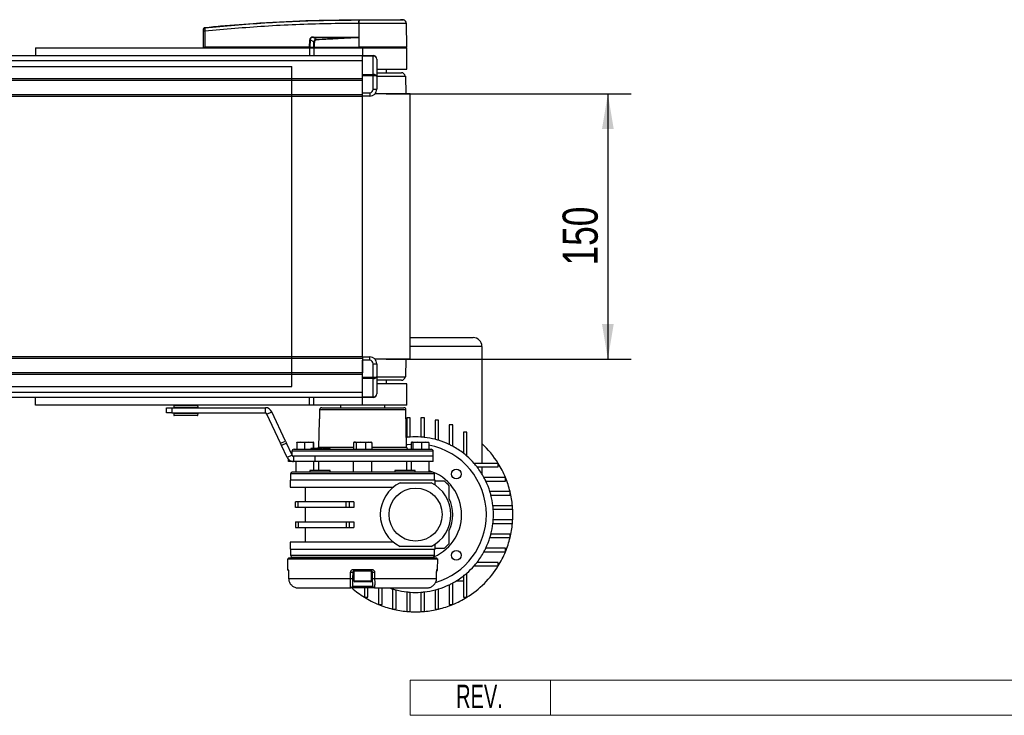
# Model space of a CAD drawing. Header units: millimetres. Extents: x 0 to 420, y 0 to 297.
# Tile 5 of 19: x 182 to 266, y 66 to 126. Entities that reach past the tile are written whole.
import ezdxf
from ezdxf.enums import TextEntityAlignment as Align

# ---------------------------------------------------------------- set-up
doc = ezdxf.new("R2010")
doc.units = ezdxf.units.MM
doc.layers.add('CARTIGLIO', color=140, linetype='Continuous')
doc.layers.add('QUOTE', color=174, linetype='Continuous')
doc.styles.add('SLDTEXTSTYLE0', font='TXT', dxfattribs={"width": 0.638298})
doc.styles.add('SLDTEXTSTYLE3', font='TXT', dxfattribs={"width": 0.75})
doc.dimstyles.new('SLDDIMSTYLE0', dxfattribs={"dimtxt": 3, "dimasz": 3, "dimexe": 0, "dimexo": 0.0625, "dimgap": 0.75, "dimtad": 1, "dimlfac": 6.621921, "dimrnd": 1e-09, "dimzin": 12, "dimdsep": 46, "dimtxsty": 'SLDTEXTSTYLE3', "dimsah": 1, "dimcen": 0.09, "dimadec": 0, "dimazin": 3, "dimtfac": 1, "dimtdec": 3, "dimtofl": 0, "dimtmove": 0, "dimatfit": 3, "dimfxl": 0, "dimfrac": 2, "dimtolj": 1, "dimtzin": 12, "dimarcsym": 0})

# ---------------------------------------------------------------- blocks, each defined once
blk = doc.blocks.new('SW_NOTE_0_27')
at = {"layer": 'CARTIGLIO', "color": 0, "insert": (2.34, 2.578), "char_height": 2, "attachment_point": 2, "style": 'SLDTEXTSTYLE0'}
blk.add_mtext('REV.', dxfattribs=at)
blk = doc.blocks.new('Cartiglio ALUSIC')
at = {"color": 161, "linetype": 'Continuous', "lineweight": 18}
for p, q in [((113.971, 150.999), (113.971, 153.999)), ((113.971, 153.999), (313.621, 153.999)), ((125.971, 153.999), (125.971, 150.999)), ((113.971, 150.999), (313.621, 150.999))]:
    blk.add_line(p, q, dxfattribs=at)
at = {"layer": 'CARTIGLIO', "color": 140}
blk.add_blockref('SW_NOTE_0_27', (117.568, 151.037), dxfattribs=at)
at = {"layer": 'CARTIGLIO', "color": 140, "style": 'SLDTEXTSTYLE0', "width": 0.638298}
for tag, height, p in [('AUTOATTR1', 3.5, (223.449, 133.7)), ('AUTOATTR2', 3.5, (221.929, 127.422)), ('AUTOATTR11', 3.5, (222.862, 121.411)), ('AUTOATTR8', 4, (219.244, 110.003)), ('AUTOATTR9', 4, (218.122, 100.423)), ('AUTOATTR0', 4, (249.033, 100.312))]:
    blk.add_attdef(tag, text='', height=height, dxfattribs=at).set_placement(p, align=Align.TOP_CENTER)
at = {"layer": 'CARTIGLIO', "color": 140}
for tag in ['AUTOATTR13', 'AUTOATTR12', 'AUTOATTR10', 'AUTOATTR7', 'AUTOATTR6', 'AUTOATTR5', 'AUTOATTR4', 'AUTOATTR3']:
    blk.add_attdef(tag, (0, 0), '', height=4, dxfattribs=at)
blk = doc.blocks.new('_D_2')
at = {"layer": 'QUOTE'}
for p, q in [((213.127, 119.258), (234.079, 119.258)), ((232.079, 119.258), (232.079, 96.606)), ((213.127, 96.606), (234.079, 96.606))]:
    blk.add_line(p, q, dxfattribs=at)
for points in [[(232.079, 119.258), (231.579, 116.258), (232.579, 116.258)], [(232.079, 96.606), (232.579, 99.606), (231.579, 99.606)]]:
    blk.add_solid(points, dxfattribs=at)
at = {"layer": 'QUOTE', "insert": (228.212, 104.607), "char_height": 3, "attachment_point": 1, "rotation": 90, "style": 'SLDTEXTSTYLE3'}
blk.add_mtext('150', dxfattribs=at)

msp = doc.modelspace()

# ---------------------------------------------------------------- linework, layer by layer
at = {"color": 7, "linetype": 'Continuous', "lineweight": 25}
for p, q in [((210.8119, 125.6008), (210.8121, 125.6008)), ((214.6143, 125.58), (214.3517, 125.6008)), ((197.5368, 123.2601), (197.5486, 124.6123)), ((197.6592, 124.6123), (197.6474, 123.2601)), ((197.6589, 124.9322), (197.6588, 124.9322)), ((210.8117, 125.2824), (210.7872, 125.2824)), ((210.8117, 125.2824), (210.8102, 123.2601)), ((214.902, 123.2601), (214.8844, 125.2823)), ((206.605, 123.2601), (206.6074, 123.8697)), ((206.6356, 123.8697), (206.6332, 123.2601)), ((206.9542, 123.7041), (206.6356, 123.8697)), ((206.937, 124.0778), (207.2025, 123.9398)), ((210.4809, 124.0778), (206.937, 124.0778)), ((206.9389, 124.1168), (210.4828, 124.1168)), ((210.8022, 124.0986), (210.8022, 124.0903)), ((210.8022, 124.0903), (210.8095, 123.2601)), ((183.1898, 123.1846), (183.1898, 122.5368)), ((183.1898, 123.1846), (206.5969, 123.1846)), ((197.5368, 123.2601), (197.6474, 123.2601)), ((197.6103, 123.2601), (197.6116, 123.1846)), ((206.605, 123.2601), (197.6474, 123.2601)), ((197.653, 123.2601), (197.6531, 123.1846)), ((206.5969, 123.1846), (206.5969, 122.5368)), ((206.5969, 123.1846), (206.9745, 123.1846)), ((206.6332, 123.2601), (206.605, 123.2601)), ((206.6109, 123.2601), (206.611, 123.1846)), ((206.6332, 123.2601), (206.9699, 123.2601)), ((206.6854, 123.2601), (206.6863, 123.1846)), ((206.9745, 123.1846), (206.9745, 122.5368)), ((206.9745, 123.1846), (211.1274, 123.1846)), ((206.9814, 123.2601), (210.8095, 123.2601)), ((207.0051, 123.2601), (207.0057, 123.1846)), ((210.8102, 123.2601), (210.8095, 123.2601)), ((214.902, 123.2601), (210.8102, 123.2601)), ((210.8133, 123.2601), (210.8133, 123.1846)), ((211.1274, 123.1846), (214.9027, 123.1846)), ((211.1274, 123.1846), (211.1274, 122.5368)), ((214.8272, 123.1846), (214.8285, 123.2601)), ((214.9027, 121.3724), (214.9027, 123.1846)), ((60.1138, 122.1232), (211.1274, 122.1232)), ((154.7504, 122.5368), (211.1274, 122.5368)), ((211.1274, 122.5368), (212.0334, 122.5368)), ((211.1274, 122.4925), (211.1274, 122.5368)), ((212.0334, 122.4925), (211.1274, 122.4925)), ((211.1274, 120.9199), (211.1274, 122.4925)), ((212.0334, 122.5368), (212.0334, 122.4925)), ((212.0334, 120.9199), (212.0334, 122.4925)), ((212.3355, 122.2348), (212.3355, 120.7505)), ((212.3506, 121.3724), (214.9027, 121.3724)), ((213.166, 121.0704), (213.166, 121.3724)), ((60.1138, 120.5736), (211.1274, 120.5736)), ((60.1138, 120.4226), (211.1274, 120.4226)), ((211.1274, 120.9199), (212.0334, 120.9199)), ((211.1274, 120.8131), (211.1274, 120.9199)), ((212.0334, 120.8131), (211.1274, 120.8131)), ((211.1274, 119.3655), (211.1274, 120.8131)), ((211.1274, 119.2145), (211.1274, 120.4226)), ((212.0334, 120.9199), (212.0334, 120.8131)), ((212.0334, 119.6675), (212.0334, 120.8131)), ((212.3355, 121.0704), (214.4497, 121.0704)), ((212.3355, 120.7684), (214.8272, 120.7684)), ((212.3355, 120.7505), (212.3355, 119.6675)), ((214.845, 119.2582), (214.8272, 120.7684)), ((212.0334, 119.6675), (212.3355, 119.6675)), ((60.1138, 119.2145), (211.1274, 119.2145)), ((60.1138, 119.0635), (211.1274, 119.0635)), ((211.1274, 119.3655), (211.7314, 119.3655)), ((211.1274, 119.0635), (211.1274, 119.2145)), ((211.7314, 119.0635), (211.1274, 119.0635)), ((211.1274, 96.8009), (211.1274, 119.0635)), ((211.7314, 119.3655), (211.7314, 119.0635)), ((215.2047, 119.2582), (212.1757, 119.2582)), ((215.2047, 96.6062), (215.2047, 119.2582)), ((215.2047, 98.4478), (220.5657, 98.4478)), ((221.3208, 97.6927), (215.2047, 97.6927)), ((221.3208, 97.6927), (221.3208, 87.6956)), ((211.1274, 96.8009), (60.1138, 96.8009)), ((211.1274, 96.8009), (211.7314, 96.8009)), ((211.1274, 96.8009), (211.1274, 96.6499)), ((211.7314, 96.4989), (211.7314, 96.8009)), ((211.1274, 96.6499), (60.1138, 96.6499)), ((211.1274, 96.6499), (211.1274, 95.4418)), ((211.7314, 96.4989), (211.1274, 96.4989)), ((211.1274, 95.0513), (211.1274, 96.4989)), ((212.0334, 95.0513), (212.0334, 96.1969)), ((212.0334, 96.1969), (212.3355, 96.1969)), ((215.2047, 96.6062), (212.1757, 96.6062)), ((212.3355, 96.1969), (212.3355, 95.1139)), ((214.8272, 95.096), (214.845, 96.6062)), ((211.1274, 95.4418), (60.1138, 95.4418)), ((211.1274, 95.2908), (60.1138, 95.2908)), ((211.1274, 95.0513), (212.0334, 95.0513)), ((211.1274, 94.9445), (211.1274, 95.0513)), ((212.0334, 95.0513), (212.0334, 94.9445)), ((212.3355, 95.1139), (212.3355, 93.6297)), ((212.3355, 95.096), (214.8272, 95.096)), ((212.0334, 94.9445), (211.1274, 94.9445)), ((211.1274, 93.3719), (211.1274, 94.9445)), ((212.0334, 93.3719), (212.0334, 94.9445)), ((214.4497, 94.794), (212.3355, 94.794)), ((214.9027, 94.492), (212.3506, 94.492)), ((213.166, 94.492), (213.166, 94.794)), ((214.9027, 92.6798), (214.9027, 94.492)), ((211.1274, 93.7412), (60.1138, 93.7412)), ((211.1274, 93.3719), (212.0334, 93.3719)), ((211.1274, 93.3276), (211.1274, 93.3719)), ((212.0334, 93.3719), (212.0334, 93.3276)), ((211.1274, 93.3276), (155.3815, 93.3276)), ((183.1898, 92.6798), (183.1898, 93.3276)), ((206.5969, 92.6798), (183.1898, 92.6798)), ((189.0007, 92.6798), (189.0007, 92.6761)), ((190.2072, 92.6761), (190.2072, 92.6798)), ((194.9996, 92.6512), (194.9913, 92.4926)), ((195.0163, 92.6512), (194.9996, 92.6512)), ((197.0636, 92.6512), (195.0163, 92.6512)), ((197.0719, 92.4926), (197.0636, 92.6512)), ((206.5969, 92.6798), (206.5969, 93.3276)), ((206.9745, 92.6798), (206.5969, 92.6798)), ((206.9745, 92.6798), (206.9745, 93.3276)), ((211.1274, 92.6798), (206.9745, 92.6798)), ((209.2397, 92.6798), (209.2397, 92.4526)), ((212.0334, 93.3276), (211.1274, 93.3276)), ((211.1274, 92.6798), (211.1274, 93.3276)), ((214.9027, 92.6798), (211.1274, 92.6798)), ((213.015, 92.4526), (213.015, 92.6798)), ((194.3705, 92.0003), (194.3705, 92.4533)), ((194.3705, 92.4533), (194.8235, 92.4533)), ((194.8235, 92.0003), (194.3705, 92.0003)), ((194.8235, 92.4533), (194.8235, 92.0003)), ((194.8235, 92.4533), (202.8199, 92.4533)), ((194.8235, 92.0003), (202.8199, 92.0003)), ((194.9913, 92.4926), (197.0719, 92.4926)), ((194.9913, 91.9609), (194.9996, 91.8024)), ((197.0719, 91.9609), (194.9913, 91.9609)), ((194.9996, 91.8024), (197.0636, 91.8024)), ((195.0378, 92.4609), (195.0214, 92.4609)), ((195.0214, 91.9927), (197.0418, 91.9927)), ((195.046, 91.7738), (195.0298, 91.7738)), ((197.0418, 92.4609), (195.0378, 92.4609)), ((197.0335, 91.7738), (195.046, 91.7738)), ((195.1104, 92.4609), (195.1104, 92.4533)), ((195.1104, 92.0003), (195.1104, 91.9927)), ((196.9528, 92.4533), (196.9528, 92.4609)), ((196.9528, 91.9927), (196.9528, 92.0003)), ((197.0636, 91.8024), (197.0719, 91.9609)), ((202.8199, 92.0003), (202.8199, 92.4533)), ((202.9568, 91.9131), (203.3674, 92.1045)), ((204.123, 89.4121), (202.9568, 91.9131)), ((204.5336, 89.6035), (203.3674, 92.1045)), ((207.45, 92.2745), (207.4494, 92.2747)), ((214.8333, 92.2745), (207.45, 92.2745)), ((207.6317, 92.4526), (214.6521, 92.4526)), ((214.889, 89.0818), (214.8333, 92.2745)), ((207.4048, 91.3213), (207.3657, 89.0818)), ((207.4074, 91.3213), (207.4048, 91.3213)), ((207.437, 91.618), (207.4364, 91.6182)), ((214.9027, 91.5876), (214.9027, 89.9178)), ((215.2047, 91.5876), (214.9027, 91.5876)), ((215.2047, 89.9454), (215.2047, 91.5876)), ((216.4128, 91.5876), (216.1108, 91.5876)), ((216.1108, 91.5876), (216.1108, 89.9454)), ((216.4128, 89.9178), (216.4128, 91.5876)), ((217.3189, 91.3867), (217.3189, 89.7499)), ((217.6209, 91.3867), (217.3189, 91.3867)), ((217.6209, 89.6642), (217.6209, 91.3867)), ((218.527, 90.9927), (218.527, 89.3094)), ((218.829, 90.9927), (218.527, 90.9927)), ((218.829, 89.1552), (218.829, 90.9927)), ((219.7351, 90.3736), (219.7351, 88.5628)), ((220.0372, 90.3736), (219.7351, 90.3736)), ((220.0372, 88.3134), (220.0372, 90.3736)), ((204.123, 89.4121), (204.5336, 89.6035)), ((204.2093, 89.2272), (204.123, 89.4121)), ((204.6199, 89.4186), (204.2093, 89.2272)), ((204.6904, 88.1954), (204.2093, 89.2272)), ((204.5336, 89.6035), (204.6199, 89.4186)), ((205.101, 88.3869), (204.6199, 89.4186)), ((205.8352, 89.5078), (205.4995, 89.4686)), ((205.4995, 89.4686), (205.4995, 88.9038)), ((205.5224, 89.5078), (205.5212, 89.5073)), ((205.5237, 89.5078), (205.8352, 89.5078)), ((206.171, 89.4686), (205.8352, 89.5078)), ((205.8352, 89.5078), (206.5309, 89.5078)), ((206.5309, 89.5078), (206.171, 89.4686)), ((206.171, 89.4686), (206.171, 88.9038)), ((206.8909, 89.4686), (206.5309, 89.5078)), ((206.5309, 89.5078), (206.9151, 89.5078)), ((206.8909, 89.4686), (206.8909, 88.9793)), ((206.9177, 89.5073), (206.9164, 89.5078)), ((206.9394, 89.4686), (206.9394, 88.9793)), ((210.3392, 89.4686), (210.3392, 88.9038)), ((210.4304, 89.5078), (210.3931, 89.4942)), ((210.4304, 89.5078), (210.4658, 89.5078)), ((210.4658, 89.5078), (210.9864, 89.5078)), ((210.9864, 89.5078), (210.5923, 89.4686)), ((210.5923, 89.4686), (210.5923, 88.9038)), ((211.3805, 89.4686), (210.9864, 89.5078)), ((210.9864, 89.5078), (211.648, 89.5078)), ((211.648, 89.5078), (211.3805, 89.4686)), ((211.3805, 89.4686), (211.3805, 88.9038)), ((211.9155, 89.4686), (211.648, 89.5078)), ((211.648, 89.5078), (211.8243, 89.5078)), ((211.8616, 89.4942), (211.8243, 89.5078)), ((211.9155, 89.4686), (211.9155, 88.9038)), ((214.8745, 89.9145), (214.9027, 89.9178)), ((215.2829, 89.4686), (215.2829, 88.9038)), ((215.3473, 89.5078), (215.7879, 89.5078)), ((215.7879, 89.5078), (215.4117, 89.4686)), ((215.4117, 89.4686), (215.4117, 88.9038)), ((216.1641, 89.4686), (215.7879, 89.5078)), ((215.7879, 89.5078), (216.4759, 89.5078)), ((216.4759, 89.5078), (216.1641, 89.4686)), ((216.1641, 89.4686), (216.1641, 88.9038)), ((216.7877, 89.4686), (216.4759, 89.5078)), ((216.4759, 89.5078), (216.7323, 89.5078)), ((216.7414, 89.5045), (216.7323, 89.5078)), ((216.7877, 89.4686), (216.7877, 88.9038)), ((205.101, 88.3869), (204.6904, 88.1954)), ((205.0942, 88.7257), (205.0888, 88.413)), ((217.1605, 88.7257), (205.0942, 88.7257)), ((205.2754, 88.9038), (216.9793, 88.9038)), ((206.7044, 88.9793), (206.7031, 88.9038)), ((206.7179, 88.9793), (206.7044, 88.9793)), ((206.7179, 88.9793), (206.717, 88.9038)), ((206.8566, 88.9793), (206.7179, 88.9793)), ((206.8566, 88.9793), (206.8556, 88.9038)), ((206.9072, 88.9793), (206.8566, 88.9793)), ((206.9072, 88.9793), (206.9077, 88.9038)), ((207.2695, 88.9793), (206.9072, 88.9793)), ((207.2842, 88.9793), (207.2829, 88.9038)), ((207.2959, 88.9793), (207.2949, 88.9038)), ((207.3657, 89.0818), (210.3392, 89.0818)), ((207.4071, 88.9793), (207.4057, 88.9038)), ((207.4206, 88.9793), (207.4071, 88.9793)), ((207.4206, 88.9793), (207.4197, 88.9038)), ((207.4677, 88.9793), (207.4206, 88.9793)), ((207.4677, 88.9793), (207.4667, 88.9038)), ((207.543, 88.9793), (207.4677, 88.9793)), ((207.543, 88.9793), (207.5442, 88.9038)), ((207.6481, 88.9793), (207.543, 88.9793)), ((207.6481, 88.9793), (207.6493, 88.9038)), ((207.6517, 88.9793), (207.6481, 88.9793)), ((207.6531, 88.9038), (207.6517, 88.9793)), ((208.3668, 88.9038), (208.3655, 88.9793)), ((211.9155, 89.0818), (214.889, 89.0818)), ((217.1679, 88.2997), (217.1605, 88.7257)), ((204.8095, 87.8467), (204.8095, 88.0303)), ((204.9605, 87.8467), (204.8095, 87.8467)), ((204.9605, 87.9198), (204.9605, 87.8467)), ((205.2378, 87.8467), (204.9605, 87.8467)), ((205.2378, 88.2997), (205.2155, 88.2997)), ((205.2378, 88.2997), (205.2378, 87.8467)), ((207.0464, 88.2997), (205.2378, 88.2997)), ((207.0464, 87.8467), (205.2378, 87.8467)), ((205.4266, 87.8467), (205.4266, 86.9406)), ((206.9669, 87.0916), (206.9669, 87.8467)), ((217.1679, 88.2997), (207.0429, 88.2997)), ((207.0464, 88.2997), (207.0464, 87.8467)), ((217.1679, 88.2997), (207.0464, 88.2997)), ((217.1679, 87.8467), (207.0464, 87.8467)), ((207.3613, 87.8467), (207.3613, 87.0916)), ((210.3345, 87.8467), (210.3345, 86.9406)), ((211.9202, 86.9406), (211.9202, 87.8467)), ((214.8934, 87.0916), (214.8934, 87.8467)), ((215.2878, 87.8467), (215.2878, 87.0916)), ((216.8281, 86.9406), (216.8281, 87.8467)), ((217.1679, 87.8467), (217.1679, 88.2997)), ((222.7151, 87.6956), (220.6549, 87.6956)), ((222.7151, 87.3936), (222.7151, 87.6956)), ((204.9735, 86.7896), (204.9735, 86.261)), ((217.2812, 86.7896), (204.9735, 86.7896)), ((206.6284, 87.0916), (206.6284, 86.9406)), ((208.3651, 87.0916), (206.6284, 87.0916)), ((208.3651, 86.9406), (208.3651, 87.0916)), ((213.8896, 87.0916), (213.8896, 86.9406)), ((215.6263, 87.0916), (213.8896, 87.0916)), ((215.6263, 86.9406), (215.6263, 87.0916)), ((217.2812, 86.261), (217.2812, 86.7896)), ((220.9043, 87.3936), (222.7151, 87.3936)), ((221.3208, 87.3936), (221.3208, 86.792)), ((204.9358, 86.261), (204.9358, 85.657)), ((217.3189, 86.261), (204.9358, 86.261)), ((214.3413, 86.0345), (216.9743, 86.0345)), ((217.3189, 85.8387), (217.3189, 86.261)), ((223.3342, 86.4875), (221.4967, 86.4875)), ((221.6509, 86.1855), (223.3342, 86.1855)), ((223.3342, 86.1855), (223.3342, 86.4875)), ((204.9358, 85.657), (213.7491, 85.657)), ((206.2194, 85.657), (206.2194, 84.4187)), ((223.7282, 85.2794), (222.0057, 85.2794)), ((222.0914, 84.9774), (223.7282, 84.9774)), ((223.7282, 84.9774), (223.7282, 85.2794)), ((205.3888, 83.9354), (205.3888, 84.4187)), ((205.6127, 84.4187), (205.3888, 84.4187)), ((205.6127, 83.9354), (205.6127, 84.4187)), ((209.711, 84.4187), (205.6127, 84.4187)), ((209.711, 83.9354), (209.711, 84.4187)), ((209.9833, 84.4187), (209.711, 84.4187)), ((209.9833, 84.4187), (209.9833, 83.9354)), ((210.3848, 84.4187), (209.9833, 84.4187)), ((210.3848, 84.4187), (210.3848, 83.9354)), ((205.6127, 83.9354), (205.3888, 83.9354)), ((209.711, 83.9354), (205.6127, 83.9354)), ((206.2194, 83.9354), (206.2194, 82.6971)), ((209.9833, 83.9354), (209.711, 83.9354)), ((210.3848, 83.9354), (209.9833, 83.9354)), ((223.9291, 84.0713), (222.2593, 84.0713)), ((222.2869, 83.7693), (223.9291, 83.7693)), ((223.9291, 83.7693), (223.9291, 84.0713)), ((205.3888, 82.6971), (205.3888, 82.2139)), ((205.3888, 82.6971), (205.6127, 82.6971)), ((205.6127, 82.6971), (205.6127, 82.2139)), ((205.6127, 82.6971), (209.711, 82.6971)), ((209.711, 82.6971), (209.711, 82.2139)), ((209.711, 82.6971), (209.9833, 82.6971)), ((209.9833, 82.6971), (209.9833, 82.2139)), ((209.9833, 82.6971), (210.3848, 82.6971)), ((210.3848, 82.6971), (210.3848, 82.2139)), ((222.2593, 82.5612), (223.9291, 82.5612)), ((223.9291, 82.8632), (222.2869, 82.8632)), ((223.9291, 82.5612), (223.9291, 82.8632)), ((205.3888, 82.2139), (205.6127, 82.2139)), ((205.6127, 82.2139), (209.711, 82.2139)), ((206.2194, 82.2139), (206.2194, 80.9755)), ((209.711, 82.2139), (209.9833, 82.2139)), ((209.9833, 82.2139), (210.3848, 82.2139)), ((223.7282, 81.6551), (222.0914, 81.6551)), ((223.7282, 81.3531), (223.7282, 81.6551)), ((204.9358, 80.9755), (204.9358, 80.3715)), ((213.7491, 80.9755), (204.9358, 80.9755)), ((217.3189, 80.3715), (217.3189, 80.7938)), ((222.0057, 81.3531), (223.7282, 81.3531)), ((204.9358, 80.3715), (211.1274, 80.3715)), ((204.9735, 80.3715), (204.9735, 79.8429)), ((211.1274, 80.3715), (217.3189, 80.3715)), ((216.9743, 80.598), (214.3413, 80.598)), ((217.2812, 79.8429), (217.2812, 80.3715)), ((221.4967, 80.145), (223.3342, 80.145)), ((223.3342, 80.447), (221.6509, 80.447)), ((223.3342, 80.145), (223.3342, 80.447)), ((204.7099, 79.5409), (204.7179, 78.6335)), ((204.7099, 79.5409), (217.5448, 79.5409)), ((204.7848, 79.6164), (204.7848, 79.5409)), ((204.7848, 79.6164), (217.4699, 79.6164)), ((204.9735, 79.8429), (217.2812, 79.8429)), ((205.4266, 79.6919), (205.4266, 79.6164)), ((206.6284, 79.6919), (206.6284, 79.6164)), ((208.3651, 79.6164), (208.3651, 79.6919)), ((210.3345, 79.6919), (210.3345, 79.6164)), ((211.9202, 79.6164), (211.9202, 79.6919)), ((213.8896, 79.6919), (213.8896, 79.6164)), ((215.6263, 79.6164), (215.6263, 79.6919)), ((216.8281, 79.6164), (216.8281, 79.6919)), ((217.4699, 79.5409), (217.4699, 79.6164)), ((217.5369, 78.6335), (217.5448, 79.5409)), ((222.7151, 79.2389), (220.9043, 79.2389)), ((222.7151, 78.9369), (222.7151, 79.2389)), ((204.7179, 78.6335), (204.7664, 78.6335)), ((204.7995, 78.4105), (204.8014, 78.4109)), ((204.8007, 78.4102), (204.807, 77.8724)), ((210.2828, 78.4096), (210.2734, 77.8712)), ((210.3723, 78.4096), (210.2828, 78.4096)), ((210.3397, 78.6335), (211.915, 78.6335)), ((211.8964, 78.4838), (210.3583, 78.4838)), ((210.3723, 78.4838), (210.3723, 77.6683)), ((211.8824, 77.6683), (211.8824, 78.4838)), ((211.9719, 78.4096), (211.8824, 78.4096)), ((211.9813, 77.8712), (211.9719, 78.4096)), ((217.4477, 77.8718), (217.454, 78.4102)), ((217.4533, 78.4109), (217.4552, 78.4105)), ((217.4883, 78.6335), (217.5369, 78.6335)), ((220.0372, 76.2589), (220.0372, 78.3191)), ((220.6549, 78.9369), (222.7151, 78.9369)), ((204.807, 77.8721), (204.807, 77.8718)), ((204.8078, 77.8725), (210.0981, 77.8725)), ((210.3723, 77.6683), (211.8674, 77.6683)), ((211.7918, 77.5777), (210.4629, 77.5777)), ((211.8674, 77.6683), (211.8824, 77.6683)), ((212.1566, 77.8725), (217.4469, 77.8725)), ((218.829, 75.6398), (218.829, 77.4773)), ((219.1335, 77.6532), (219.7351, 77.6532)), ((219.7351, 78.0698), (219.7351, 76.2589)), ((205.6486, 77.0492), (210.1106, 77.0492)), ((212.1441, 77.0492), (210.1106, 77.0492)), ((210.2616, 77.1976), (211.9931, 77.1976)), ((211.2784, 77.0492), (211.2784, 76.2589)), ((211.5804, 76.2589), (211.5804, 77.0492)), ((212.1441, 77.0492), (216.6061, 77.0492)), ((212.4865, 77.0492), (212.4865, 75.6398)), ((212.7885, 75.6398), (212.7885, 77.0492)), ((213.6946, 76.9683), (213.6946, 75.2459)), ((213.9966, 75.2459), (213.9966, 76.8826)), ((214.9027, 76.7147), (214.9027, 75.0449)), ((215.2047, 75.0449), (215.2047, 76.6871)), ((216.1108, 76.6871), (216.1108, 75.0449)), ((216.4128, 75.0449), (216.4128, 76.7147)), ((217.3189, 76.8826), (217.3189, 75.2459)), ((217.6209, 75.2459), (217.6209, 76.9683)), ((218.527, 77.3231), (218.527, 75.6398)), ((211.2784, 76.2589), (211.5804, 76.2589)), ((219.7351, 76.2589), (220.0372, 76.2589)), ((212.4865, 75.6398), (212.7885, 75.6398)), ((213.6946, 75.2459), (213.9966, 75.2459)), ((214.9027, 75.0449), (215.2047, 75.0449)), ((216.1108, 75.0449), (216.4128, 75.0449)), ((217.3189, 75.2459), (217.6209, 75.2459)), ((218.527, 75.6398), (218.829, 75.6398))]:
    msp.add_line(p, q, dxfattribs=at)
at = {"color": 7, "linetype": 'Continuous'}
for p, q in [((66.1543, 121.5989), (205.0868, 121.5989)), ((205.0868, 94.2655), (205.0868, 121.5989)), ((66.1543, 94.2655), (205.0868, 94.2655))]:
    msp.add_line(p, q, dxfattribs=at)
at = {"color": 7, "linetype": 'Continuous', "lineweight": 25, "flags": 128}
for points in [[(210.4809, 124.0778), (210.6608, 124.0848), (210.8022, 124.0903)], [(207.4494, 92.2747), (207.4403, 91.8152), (207.4364, 91.6182)], [(207.45, 92.2745), (207.447, 92.1236), (207.437, 91.618)], [(214.8851, 89.3072), (214.9513, 89.3153), (215.2829, 89.3452)], [(204.8007, 78.4102), (204.7998, 78.4104), (204.7995, 78.4105)], [(204.8014, 78.4109), (204.805, 78.109), (204.8078, 77.8725)], [(210.0981, 77.8725), (210.1035, 78.1745), (210.1078, 78.4109)], [(212.147, 78.4109), (212.1524, 78.109), (212.1566, 77.8725)], [(217.4469, 77.8725), (217.4505, 78.1745), (217.4533, 78.4109)], [(217.4552, 78.4105), (217.4549, 78.4104), (217.454, 78.4102)], [(204.807, 77.8718), (204.806, 77.8719), (204.8078, 77.8725)], [(217.4469, 77.8725), (217.4487, 77.8719), (217.4477, 77.8718)]]:
    msp.add_lwpolyline(points, dxfattribs=at)
at = {"color": 7, "linetype": 'Continuous', "lineweight": 25}
for centre, radius in [((219.1282, 86.7867), 0.4153), ((215.6578, 83.3163), 2.2652), ((219.1282, 79.8458), 0.4153)]:
    msp.add_circle(centre, radius, dxfattribs=at)
for centre, radius, start, end in [((211.9216, 125.3462), 1.1362, 168.120168, 183.219012), ((216.9363, 124.8817), 6.1662, 173.303191, 173.496611), ((211.9462, 125.3455), 1.1363, 168.081743, 183.180073), ((214.5824, 125.2797), 0.302, 0.500011, 83.923128), ((197.6039, 121.269), 3.3437, 89.051899, 90.948101), ((197.6706, 124.7893), 0.1204, 96.104195, 179.384141), ((206.6215, 127.716), 3.8463, 269.78976, 270.21024), ((206.626, 124.1127), 0.3129, 353.585658, 0.74759), ((102.899, 118.8987), 104.4252, 2.731259, 2.766996), ((210.1699, 124.1127), 0.3129, 353.585658, 0.74759), ((212.0334, 122.2348), 0.302, 0, 90), ((214.4497, 120.7684), 0.302, 360, 90), ((211.7314, 119.6675), 0.302, 270, 0), ((211.7314, 119.6675), 0.6041, 270, 0), ((220.5657, 97.6927), 0.7551, 0, 90), ((211.7314, 96.1969), 0.6041, 0, 90), ((211.7314, 96.1969), 0.302, 0, 90), ((214.4497, 95.096), 0.302, 270, 0), ((212.0334, 93.6297), 0.302, 270, 0), ((195.0298, 92.6496), 0.0302, 90, 177), ((197.0335, 92.6496), 0.0302, 3, 90), ((195.0214, 92.4911), 0.0302, 177, 270), ((195.0214, 91.9625), 0.0302, 90, 183), ((195.0298, 91.804), 0.0302, 183, 270), ((197.0335, 91.804), 0.0302, 270, 357), ((197.0418, 92.4911), 0.0302, 270, 3), ((197.0418, 91.9625), 0.0302, 357, 90), ((202.8199, 91.8493), 0.6041, 25, 90), ((202.8199, 91.8493), 0.151, 25, 90), ((214.6521, 92.2714), 0.1812, 1, 90), ((207.4829, 91.32), 0.0755, 156.033714, 179.001595), ((215.6578, 83.3163), 6.6446, 93.909564, 96.524979), ((215.6578, 83.3163), 6.6446, 86.090436, 93.909564), ((215.6578, 83.3163), 6.6446, 83.475021, 86.090436), ((215.6578, 83.3163), 6.6446, 75.522488, 83.475021), ((215.6578, 83.3163), 6.0405, 0, 79.218646), ((215.6578, 83.3163), 6.6446, 72.815204, 75.522488), ((215.6578, 83.3163), 6.6446, 64.416998, 72.815204), ((215.6578, 83.3163), 6.6446, 61.492569, 64.416998), ((215.6578, 83.3163), 8.3057, 31.821369, 47.014114), ((205.2754, 88.7225), 0.1812, 90, 179), ((207.1845, 89.085), 0.1812, 324.314665, 359), ((215.0702, 89.085), 0.1812, 181, 270), ((216.9793, 88.7225), 0.1812, 1, 90), ((215.6578, 83.3163), 6.6446, 52.147097, 61.492569), ((215.6578, 83.3163), 6.6446, 48.769423, 52.147097), ((215.6578, 83.3163), 6.6446, 41.230577, 48.769423), ((215.6578, 83.3163), 6.6446, 37.852903, 41.230577), ((215.6578, 83.3163), 8.3057, 22.446351, 31.821369), ((205.1246, 86.7896), 0.151, 90, 180), ((215.6578, 83.3163), 3.9264, 0, 72.657865), ((217.1301, 86.7896), 0.151, 0, 90), ((215.6578, 83.3163), 6.6446, 28.507431, 37.852903), ((215.6578, 83.3163), 3.0203, 115.841933, 244.158067), ((215.6578, 83.3163), 3.0203, 295.841933, 64.158067), ((215.6578, 83.3163), 3.7753, 40.535802, 49.464198), ((215.6578, 83.3163), 6.6446, 25.583002, 28.507431), ((215.6578, 83.3163), 6.6446, 17.184796, 25.583002), ((215.6578, 83.3163), 8.3057, 13.672018, 22.446351), ((215.6578, 83.3163), 6.6446, 14.477512, 17.184796), ((215.6578, 83.3163), 6.6446, 6.524979, 14.477512), ((215.6578, 83.3163), 8.3057, 5.215909, 13.672018), ((215.6578, 83.3163), 3.1713, 334.791235, 25.208765), ((215.6578, 83.3163), 3.9264, 289.557214, 0), ((215.6578, 83.3163), 6.0405, 286.403256, 0), ((215.6578, 83.3163), 6.6446, 3.909564, 6.524979), ((215.6578, 83.3163), 6.6446, 356.090436, 3.909564), ((215.6578, 83.3163), 8.3057, 354.784091, 5.215909), ((215.6578, 83.3163), 6.6446, 345.522488, 353.475021), ((215.6578, 83.3163), 6.6446, 353.475021, 356.090436), ((215.6578, 83.3163), 8.3057, 346.327982, 354.784091), ((215.6578, 83.3163), 6.6446, 342.815204, 345.522488), ((215.6578, 83.3163), 3.7753, 310.535802, 319.464198), ((215.6578, 83.3163), 6.6446, 334.416998, 342.815204), ((215.6578, 83.3163), 8.3057, 337.553649, 346.327982), ((215.6578, 83.3163), 6.6446, 322.147097, 331.492569), ((215.6578, 83.3163), 6.6446, 331.492569, 334.416998), ((215.6578, 83.3163), 8.3057, 328.178631, 337.553649), ((205.1246, 79.8429), 0.151, 180, 270), ((217.1301, 79.8429), 0.151, 270, 0), ((215.6578, 83.3163), 6.6446, 318.769423, 322.147097), ((204.8689, 78.6348), 0.151, 180.5, 239.656256), ((204.9183, 78.6348), 0.1519, 180.483929, 208.017591), ((210.2249, 82.3461), 3.9369, 268.294895, 270.84236), ((210.6573, 78.5969), 0.3197, 173.421252, 200.711868), ((211.5974, 78.5969), 0.3197, 339.288132, 6.578748), ((212.0298, 82.3461), 3.9369, 269.15764, 271.705105), ((217.3858, 78.6348), 0.151, 300.228465, 359.5), ((217.3364, 78.6348), 0.1519, 332.086988, 359.516), ((215.6578, 83.3163), 6.6446, 307.852903, 311.230577), ((215.6578, 83.3163), 6.6446, 311.230577, 318.769423), ((215.6578, 83.3163), 8.3057, 301.821369, 328.178631), ((210.2153, 81.804), 3.9332, 268.292536, 270.845926), ((210.4629, 77.6683), 0.0906, 180, 270), ((211.7918, 77.6683), 0.0906, 270, 0), ((212.0394, 81.804), 3.9332, 269.154074, 271.707464), ((215.6578, 83.3163), 6.6446, 295.583002, 298.507431), ((215.6578, 83.3163), 6.6446, 298.507431, 307.852903), ((210.1106, 77.2002), 0.151, 270, 359), ((215.6578, 83.3163), 8.3057, 228.985668, 238.178631), ((212.1441, 77.2002), 0.151, 181, 270), ((215.6578, 83.3163), 6.6446, 250.592957, 252.815204), ((215.6578, 83.3163), 6.6446, 252.815204, 255.522488), ((215.6578, 83.3163), 6.6446, 255.522488, 263.475021), ((215.6578, 83.3163), 6.6446, 263.475021, 266.090436), ((215.6578, 83.3163), 6.6446, 266.090436, 273.909564), ((215.6578, 83.3163), 6.6446, 273.909564, 276.524979), ((215.6578, 83.3163), 6.6446, 276.524979, 284.477512), ((215.6578, 83.3163), 6.6446, 284.477512, 287.184796), ((215.6578, 83.3163), 6.6446, 287.184796, 295.583002), ((215.6578, 83.3163), 8.3057, 238.178631, 247.553649), ((215.6578, 83.3163), 8.3057, 292.446351, 301.821369), ((215.6578, 83.3163), 8.3057, 247.553649, 256.327982), ((215.6578, 83.3163), 8.3057, 256.327982, 264.784091), ((215.6578, 83.3163), 8.3057, 264.784091, 275.215909), ((215.6578, 83.3163), 8.3057, 275.215909, 283.672018), ((215.6578, 83.3163), 8.3057, 283.672018, 292.446351)]:
    msp.add_arc(centre, radius, start, end, dxfattribs=at)
for centre, major_axis, ratio, start_param, end_param in [((207.1432, 123.7158), (0.5135, -0.2526), 0.6067254, 2.2520057, 3.4288926), ((207.1394, 123.7162), (0.4858, -0.2404), 0.5569608, 2.2532184, 3.4301053), ((207.3276, 123.6183), (0.346, -0.1841), 0.7705823, 2.3011388, 3.4780257), ((207.3276, 123.619), (0.302, -0.1596), 0.6630178, 2.2990506, 3.4759374), ((212.0334, 122.2348), (0.302, 0), 0.8535534, 0, 1.5707963), ((212.0334, 120.7505), (0.302, 0), 0.5606602, 0, 1.5707963), ((212.0334, 120.7505), (0.302, 0), 0.2071068, 0, 1.5707963), ((212.0334, 95.1139), (0.302, 0), 0.2071068, 4.712389, 6.2831853), ((212.0334, 95.1139), (0.302, 0), 0.5606602, 4.712389, 6.2831853), ((212.0334, 93.6297), (0.302, 0), 0.8535534, 4.712389, 6.2831853)]:
    msp.add_ellipse(centre, major_axis=major_axis, ratio=ratio, start_param=start_param, end_param=end_param, dxfattribs=at)
for points, knots in [([(197.6578, 124.9091), (199.3583, 125.0643), (201.9502, 125.3008), (205.4427, 125.4748), (208.1267, 125.567), (209.9132, 125.5669), (210.8097, 125.5801), (210.8097, 125.5801)], [0, 0, 0, 0, 0.3887669, 0.5925279, 0.7962893, 0.9999993, 1, 1, 1, 1]), ([(197.6589, 124.9322), (197.7096, 124.9374), (198.0227, 124.9692), (199.3963, 125.1033), (202.2186, 125.3338), (206.2905, 125.5554), (209.3042, 125.5856), (210.8119, 125.6008)], [0, 0, 0, 0, 0.0117013, 0.0722088, 0.3141935, 0.6568871, 1, 1, 1, 1]), ([(210.8097, 125.5801), (210.8097, 125.5801), (210.818, 125.5801), (210.8262, 125.5801), (210.8344, 125.5801)], [0, 0, 0, 0, 0.0003655, 1, 1, 1, 1]), ([(210.8121, 125.6008), (211.0363, 125.6008), (211.4854, 125.6008), (212.1469, 125.6008), (212.7619, 125.6008), (213.3086, 125.6008), (213.759, 125.6008), (214.095, 125.6008), (214.3121, 125.6008), (214.3385, 125.6008), (214.3517, 125.6008)], [0, 0, 0, 0, 0.1248804, 0.2501396, 0.3746494, 0.4998125, 0.6247642, 0.7495577, 0.8749238, 1, 1, 1, 1]), ([(210.8344, 125.5801), (211.012, 125.5801), (211.367, 125.58), (211.9144, 125.5801), (212.4592, 125.5801), (212.9848, 125.5799), (213.4566, 125.5801), (213.8634, 125.5801), (214.1916, 125.58), (214.4325, 125.5802), (214.5851, 125.58), (214.6046, 125.58), (214.6143, 125.58)], [0, 0, 0, 0, 0.0923036, 0.1846071, 0.2865385, 0.3884688, 0.490398, 0.5923288, 0.694247, 0.7961664, 0.8980845, 1, 1, 1, 1]), ([(197.5486, 124.6123), (197.5487, 124.6195), (197.5489, 124.6468), (197.5493, 124.6933), (197.5497, 124.7427), (197.55, 124.7788), (197.5501, 124.7867), (197.5501, 124.7906)], [0, 0, 0, 0, 0.0821077, 0.3116546, 0.5407071, 0.7703697, 1, 1, 1, 1]), ([(197.5501, 124.7906), (197.5502, 124.7993), (197.5503, 124.8111), (197.5503, 124.8127), (197.5503, 124.8131)], [0, 0, 0, 0, 0.7365741, 1, 1, 1, 1]), ([(197.5503, 124.8131), (197.5505, 124.8173), (197.5512, 124.8352), (197.5606, 124.8662), (197.5848, 124.8997), (197.6187, 124.9241), (197.6454, 124.9295), (197.6588, 124.9322)], [0, 0, 0, 0, 0.0716067, 0.3068114, 0.5378745, 0.7689372, 1, 1, 1, 1]), ([(197.6578, 124.9091), (197.6569, 124.9024), (197.6552, 124.8891), (197.6545, 124.8289), (197.6554, 124.7468), (197.6573, 124.6696), (197.6588, 124.6242), (197.6592, 124.6123)], [0, 0, 0, 0, 0.2296881, 0.4595969, 0.6887793, 0.9180889, 1, 1, 1, 1]), ([(197.6588, 124.9322), (197.6587, 124.9318), (197.6584, 124.9302), (197.658, 124.918), (197.6578, 124.9091)], [0, 0, 0, 0, 0.2638842, 1, 1, 1, 1]), ([(210.7872, 125.2824), (209.8947, 125.2769), (208.1096, 125.2657), (205.4328, 125.1783), (201.946, 125.0031), (199.3579, 124.7672), (197.6592, 124.6123)], [0, 0, 0, 0, 0.2036202, 0.4072406, 0.6109477, 1, 1, 1, 1]), ([(214.8844, 125.2823), (214.8744, 125.2824), (214.854, 125.2824), (214.6902, 125.2825), (214.431, 125.2823), (214.0788, 125.2824), (213.6398, 125.2824), (213.1335, 125.2822), (212.5655, 125.2825), (211.9804, 125.2824), (211.3879, 125.2823), (211.0053, 125.2824), (210.8117, 125.2824)], [0, 0, 0, 0, 0.100465, 0.2038434, 0.3043094, 0.4076889, 0.5081552, 0.611535, 0.7120023, 0.8153833, 0.9066108, 1, 1, 1, 1]), ([(206.9542, 123.7041), (206.963, 123.7041), (206.9788, 123.7042), (206.9988, 123.7041), (207.0076, 123.7041)], [0, 0, 0, 0, 0.56, 1, 1, 1, 1]), ([(206.9699, 123.2601), (206.965, 123.3429), (206.9564, 123.4906), (206.9548, 123.6389), (206.9542, 123.7041)], [0, 0, 0, 0, 0.560586, 1, 1, 1, 1]), ([(207.0076, 123.7041), (207.0052, 123.6211), (207.0011, 123.4729), (206.9875, 123.3252), (206.9814, 123.2601)], [0, 0, 0, 0, 0.5593923, 1, 1, 1, 1]), ([(207.2025, 123.9398), (207.8143, 123.9674), (208.9071, 124.0168), (210, 124.0591), (210.4809, 124.0778)], [0, 0, 0, 0, 0.5599741, 1, 1, 1, 1]), ([(210.8022, 124.0903), (210.1311, 124.0455), (208.9327, 123.9654), (207.7333, 123.9024), (207.2056, 123.8747)], [0, 0, 0, 0, 0.5600269, 1, 1, 1, 1]), ([(210.4828, 124.1168), (210.5137, 124.1165), (210.6051, 124.1156), (210.7126, 124.1159), (210.7871, 124.1015), (210.8022, 124.0986)], [0, 0, 0, 0, 0.2892673, 0.8568296, 1, 1, 1, 1]), ([(206.9699, 123.2601), (206.9709, 123.2601), (206.9734, 123.2601), (206.9775, 123.2601), (206.9804, 123.2601), (206.9814, 123.2601)], [0, 0, 0, 0, 0.3193957, 0.7481913, 1, 1, 1, 1]), ([(207.6317, 92.4526), (207.6111, 92.4505), (207.57, 92.4465), (207.5152, 92.4148), (207.4741, 92.3682), (207.4533, 92.3183), (207.4509, 92.2862), (207.45, 92.2745)], [0, 0, 0, 0, 0.2189584, 0.4381181, 0.6570378, 0.8747776, 1, 1, 1, 1]), ([(207.437, 91.618), (207.4359, 91.5842), (207.4337, 91.5164), (207.4259, 91.4271), (207.4173, 91.3601), (207.4107, 91.3259), (207.4083, 91.3226), (207.4074, 91.3213)], [0, 0, 0, 0, 0.2140331, 0.4289877, 0.6464901, 0.8661248, 1, 1, 1, 1]), ([(207.4364, 91.6182), (207.4364, 91.6167), (207.4361, 91.5804), (207.4323, 91.5082), (207.4243, 91.4175), (207.4174, 91.3673), (207.4132, 91.3472), (207.4133, 91.3477), (207.4133, 91.3478)], [0, 0, 0, 0, 0.0115449, 0.2765138, 0.5475708, 0.8217766, 0.9533142, 1, 1, 1, 1]), ([(205.4995, 89.4686), (205.4999, 89.4698), (205.5079, 89.4938), (205.516, 89.501), (205.5237, 89.5078)], [0, 0, 0, 0, 0.0529743, 1, 1, 1, 1]), ([(206.9151, 89.5078), (206.9074, 89.501), (206.8993, 89.4938), (206.8913, 89.4698), (206.8909, 89.4686)], [0, 0, 0, 0, 0.9470257, 1, 1, 1, 1]), ([(206.9394, 89.4686), (206.9377, 89.4734), (206.9297, 89.4968), (206.9216, 89.503), (206.9151, 89.5078)], [0, 0, 0, 0, 0.2061857, 1, 1, 1, 1]), ([(210.4658, 89.5078), (210.432, 89.503), (210.3896, 89.4968), (210.3478, 89.4734), (210.3392, 89.4686)], [0, 0, 0, 0, 0.7938143, 1, 1, 1, 1]), ([(210.5923, 89.4686), (210.5901, 89.4698), (210.5484, 89.4938), (210.506, 89.501), (210.4658, 89.5078)], [0, 0, 0, 0, 0.0529743, 1, 1, 1, 1]), ([(211.8602, 89.4867), (211.8765, 89.4838), (211.8951, 89.4805), (211.9133, 89.4699), (211.9155, 89.4686)], [0, 0, 0, 0, 0.879011, 1, 1, 1, 1]), ([(215.3473, 89.5078), (215.3301, 89.503), (215.3085, 89.4968), (215.2873, 89.4734), (215.2829, 89.4686)], [0, 0, 0, 0, 0.79381431, 1, 1, 1, 1]), ([(215.4117, 89.4686), (215.4106, 89.4698), (215.3894, 89.4938), (215.3678, 89.501), (215.3473, 89.5078)], [0, 0, 0, 0, 0.0529743, 1, 1, 1, 1]), ([(216.7413, 89.4974), (216.7557, 89.4925), (216.7713, 89.4872), (216.7866, 89.4698), (216.7877, 89.4686)], [0, 0, 0, 0, 0.9265159, 1, 1, 1, 1]), ([(207.3798, 88.9793), (207.3619, 88.9793), (207.3311, 88.9793), (207.3063, 88.9793), (207.2959, 88.9793)], [0, 0, 0, 0, 0.58179951, 1, 1, 1, 1]), ([(208.3601, 88.9793), (208.3619, 88.9793), (208.3706, 88.9793), (208.3341, 88.9793), (208.2496, 88.9793), (208.1144, 88.9793), (207.9578, 88.9793), (207.8079, 88.9793), (207.7237, 88.9793), (207.6916, 88.9793)], [0, 0, 0, 0, 0.04428127, 0.21678875, 0.39040225, 0.53936307, 0.71183047, 0.88981697, 1, 1, 1, 1]), ([(206.8827, 86.9406), (206.7046, 86.9406), (206.348, 86.9406), (205.9148, 86.9406), (205.5651, 86.9406), (205.3137, 86.9406), (205.1542, 86.9406), (205.1344, 86.9406), (205.1246, 86.9406)], [0, 0, 0, 0, 0.1666184, 0.3334012, 0.5, 0.6666141, 0.8334009, 1, 1, 1, 1]), ([(215.372, 86.9406), (215.1798, 86.9406), (214.7953, 86.9406), (214.1365, 86.9406), (213.4313, 86.9406), (212.6854, 86.9406), (211.9131, 86.9406), (211.1273, 86.9406), (210.3415, 86.9406), (209.5693, 86.9406), (208.8234, 86.9406), (208.1182, 86.9406), (207.4593, 86.9406), (207.0749, 86.9406), (206.8827, 86.9406)], [0, 0, 0, 0, 0.083309, 0.1667004, 0.25, 0.3333072, 0.4167006, 0.5, 0.5833073, 0.6667007, 0.75, 0.8333073, 0.9166947, 1, 1, 1, 1]), ([(217.1301, 86.9406), (217.1203, 86.9406), (217.1005, 86.9406), (216.941, 86.9406), (216.6896, 86.9406), (216.3399, 86.9406), (215.9066, 86.9406), (215.5501, 86.9406), (215.372, 86.9406)], [0, 0, 0, 0, 0.1666145, 0.3334013, 0.5000001, 0.6666146, 0.8333895, 1, 1, 1, 1]), ([(218.1114, 86.1855), (217.8572, 86.1855), (217.6002, 86.1855), (217.3219, 86.1855), (217.3189, 86.1855)], [0, 0, 0, 0, 0.98917197, 1, 1, 1, 1]), ([(218.527, 84.667), (218.527, 84.8565), (218.527, 85.2371), (218.527, 85.5918), (218.527, 85.7699)], [0, 0, 0, 0, 0.4978886, 1, 1, 1, 1]), ([(218.527, 80.8626), (218.527, 81.0394), (218.527, 81.3941), (218.527, 81.7746), (218.527, 81.9655)], [0, 0, 0, 0, 0.4983885, 1, 1, 1, 1]), ([(217.3189, 80.447), (217.5004, 80.447), (217.7712, 80.447), (218.027, 80.447), (218.1114, 80.447)], [0, 0, 0, 0, 0.6700494, 1, 1, 1, 1]), ([(205.1246, 79.6919), (205.1308, 79.6919), (205.1431, 79.6919), (205.242, 79.6919), (205.3966, 79.6919), (205.63, 79.6919), (205.9567, 79.6919), (206.3806, 79.6919), (206.7176, 79.6919), (206.8827, 79.6919)], [0, 0, 0, 0, 0.1317433, 0.262786, 0.3924492, 0.520097, 0.6857693, 0.8459772, 1, 1, 1, 1]), ([(206.8827, 79.6919), (207.0599, 79.6919), (207.4214, 79.6919), (208.0482, 79.6919), (208.6831, 79.6919), (209.3064, 79.6919), (209.8973, 79.6919), (210.5074, 79.6919), (211.1274, 79.6919), (211.7473, 79.6919), (212.3574, 79.6919), (212.9483, 79.6919), (213.5717, 79.6919), (214.2065, 79.6919), (214.8333, 79.6919), (215.1948, 79.6919), (215.372, 79.6919)], [0, 0, 0, 0, 0.0770186, 0.1571228, 0.2399515, 0.3037754, 0.368607, 0.4341283, 0.5, 0.5658717, 0.631393, 0.6962246, 0.7600485, 0.8428847, 0.9229886, 1, 1, 1, 1]), ([(215.372, 79.6919), (215.5371, 79.6919), (215.8741, 79.6919), (216.2981, 79.6919), (216.6248, 79.6919), (216.8582, 79.6919), (217.0127, 79.6919), (217.1116, 79.6919), (217.124, 79.6919), (217.1301, 79.6919)], [0, 0, 0, 0, 0.1540372, 0.3142456, 0.479903, 0.6075508, 0.737214, 0.8682567, 1, 1, 1, 1]), ([(204.7664, 78.6335), (204.7698, 78.631), (204.7765, 78.6259), (204.7869, 78.5864), (204.7955, 78.5282), (204.8003, 78.4657), (204.8011, 78.4255), (204.8014, 78.4109)], [0, 0, 0, 0, 0.2219122, 0.4427502, 0.6617521, 0.8773894, 1, 1, 1, 1]), ([(204.7848, 78.5688), (204.7849, 78.5686), (204.7852, 78.5678), (204.7878, 78.5567), (204.7918, 78.5316), (204.7959, 78.4976), (204.7971, 78.47), (204.7976, 78.4597)], [0, 0, 0, 0, 0.101693, 0.2710065, 0.5153563, 0.819573, 1, 1, 1, 1]), ([(204.7976, 78.4597), (204.7983, 78.4499), (204.7994, 78.434), (204.7992, 78.4169), (204.7992, 78.4105)], [0, 0, 0, 0, 0.6215832, 1, 1, 1, 1]), ([(210.1078, 78.4109), (210.1107, 78.4362), (210.1167, 78.4868), (210.1574, 78.5536), (210.2165, 78.6038), (210.281, 78.6299), (210.3233, 78.6325), (210.3397, 78.6335)], [0, 0, 0, 0, 0.211904, 0.4248641, 0.6410447, 0.8611821, 1, 1, 1, 1]), ([(210.3583, 78.4838), (210.3529, 78.4835), (210.3391, 78.4826), (210.3182, 78.4739), (210.2991, 78.4573), (210.2858, 78.4351), (210.2838, 78.4181), (210.2828, 78.4096)], [0, 0, 0, 0, 0.1400162, 0.3632789, 0.5814764, 0.7930201, 1, 1, 1, 1]), ([(211.9719, 78.4096), (211.9716, 78.4145), (211.9705, 78.428), (211.9618, 78.4489), (211.9447, 78.4682), (211.9221, 78.4813), (211.905, 78.483), (211.8964, 78.4838)], [0, 0, 0, 0, 0.1194766, 0.3320203, 0.5518594, 0.7757647, 1, 1, 1, 1]), ([(211.915, 78.6335), (211.9413, 78.631), (211.9937, 78.6259), (212.0635, 78.5864), (212.1161, 78.5282), (212.1427, 78.4657), (212.1458, 78.4255), (212.147, 78.4109)], [0, 0, 0, 0, 0.2219122, 0.4427502, 0.6617521, 0.8773894, 1, 1, 1, 1]), ([(217.4533, 78.4109), (217.454, 78.4362), (217.4554, 78.4868), (217.4624, 78.5536), (217.4717, 78.6038), (217.4808, 78.6299), (217.4862, 78.6325), (217.4883, 78.6335)], [0, 0, 0, 0, 0.21190404, 0.42486415, 0.64104474, 0.86118213, 1, 1, 1, 1]), ([(217.4553, 78.4105), (217.4553, 78.4135), (217.4552, 78.4278), (217.4561, 78.4414), (217.4568, 78.4522)], [0, 0, 0, 0, 0.205893, 1, 1, 1, 1]), ([(217.4568, 78.4522), (217.4572, 78.4628), (217.4584, 78.4932), (217.4629, 78.5318), (217.4672, 78.5589), (217.47, 78.5694), (217.4697, 78.5684), (217.4696, 78.5682)], [0, 0, 0, 0, 0.1769385, 0.5046387, 0.7707962, 0.9479323, 1, 1, 1, 1]), ([(204.8078, 77.8725), (204.8179, 77.78), (204.8382, 77.5951), (204.9828, 77.3495), (205.1942, 77.1633), (205.4295, 77.0636), (205.5859, 77.0533), (205.6486, 77.0492)], [0, 0, 0, 0, 0.2128736, 0.4254625, 0.6392063, 0.8554982, 1, 1, 1, 1]), ([(210.1106, 77.0492), (210.1077, 77.0586), (210.1018, 77.0774), (210.0966, 77.2245), (210.0946, 77.4402), (210.0955, 77.6706), (210.0974, 77.8184), (210.0981, 77.8725)], [0, 0, 0, 0, 0.2198289, 0.439994, 0.6588493, 0.8749667, 1, 1, 1, 1]), ([(210.2734, 77.8712), (210.2726, 77.8269), (210.2705, 77.7059), (210.2672, 77.5173), (210.2641, 77.3409), (210.262, 77.2206), (210.2617, 77.2053), (210.2616, 77.1976)], [0, 0, 0, 0, 0.1247127, 0.34042654, 0.55918865, 0.77962349, 1, 1, 1, 1]), ([(211.9931, 77.1976), (211.993, 77.2009), (211.9929, 77.2093), (211.9915, 77.2909), (211.9888, 77.4431), (211.9853, 77.6441), (211.9827, 77.7955), (211.9813, 77.8712)], [0, 0, 0, 0, 0.1448814, 0.3615524, 0.5753397, 0.7876427, 1, 1, 1, 1]), ([(212.1566, 77.8725), (212.1577, 77.78), (212.1599, 77.5951), (212.1597, 77.3495), (212.1565, 77.1633), (212.1509, 77.0636), (212.146, 77.0533), (212.1441, 77.0492)], [0, 0, 0, 0, 0.2128736, 0.4254625, 0.6392063, 0.8554982, 1, 1, 1, 1]), ([(216.6061, 77.0492), (216.7017, 77.0586), (216.8931, 77.0774), (217.1476, 77.2245), (217.3376, 77.4402), (217.4327, 77.6706), (217.4431, 77.8184), (217.4469, 77.8725)], [0, 0, 0, 0, 0.2198289, 0.439994, 0.6588493, 0.8749667, 1, 1, 1, 1])]:
    msp.add_open_spline(points, degree=3, knots=knots, dxfattribs=at)
for points in [[(205.101, 88.3869), (205.1081, 88.3744), (205.1223, 88.3495), (205.1557, 88.3218), (205.195, 88.3032), (205.2235, 88.3009), (205.2378, 88.2997)], [(204.6904, 88.1954), (204.7188, 88.1456), (204.7756, 88.046), (204.9094, 87.9352), (205.0664, 87.8607), (205.1807, 87.8513), (205.2378, 87.8467)]]:
    msp.add_open_spline(points, degree=3, dxfattribs=at)

# ---------------------------------------------------------------- block references
at = {"layer": 'CARTIGLIO'}
msp.add_blockref('Cartiglio ALUSIC', (101.2063, -84.828), dxfattribs=at)

# ---------------------------------------------------------------- dimensions: what is measured, and where the dimension line sits
at = {"layer": 'QUOTE'}
dim = msp.add_linear_dim(base=(229.6979, 96.6062), p1=(211.1274, 119.2582), p2=(211.1274, 96.6062), angle=90, dimstyle='SLDDIMSTYLE0', dxfattribs=at)
dim.commit()
dim.dimension.update_dxf_attribs({"geometry": '_D_2', "text_midpoint": (229.6979, 107.9322), "dimtype": 160})

doc.saveas('drawing.dxf')
